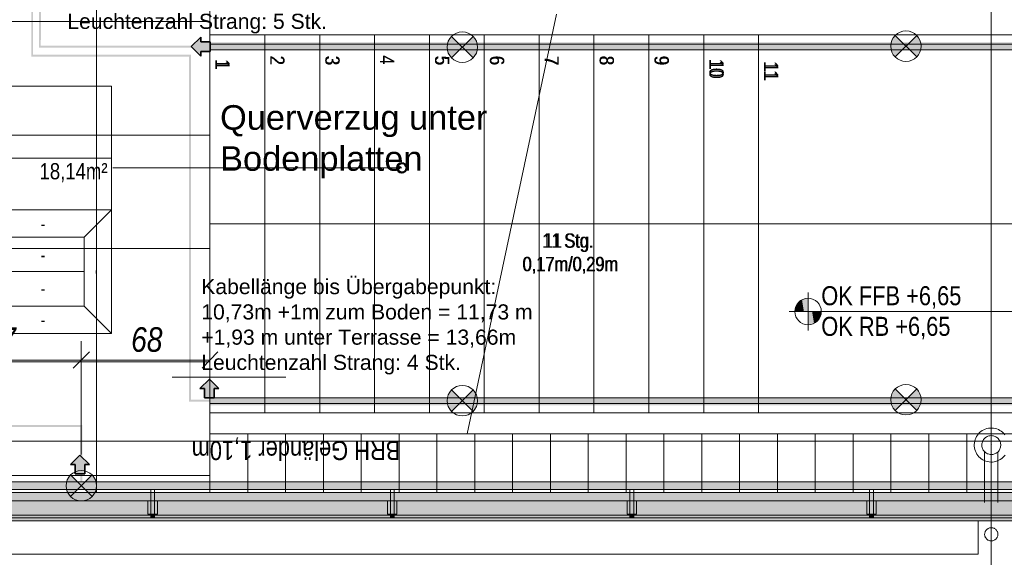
# Model space of a CAD drawing. Extents: x -420 to 300, y 62 to 1112.
# Tile 105 of 256: x -253 to -149, y 207 to 264. Entities that reach past the tile are written whole.
import ezdxf
from ezdxf.lldxf.tags import DXFTag

# ---------------------------------------------------------------- set-up
doc = ezdxf.new("R2010")
doc.units = 0
doc.layers.get('0').update_dxf_attribs({"lineweight": 13})
for name, color, linetype, lineweight, true_color in [('00_ E_ST_Handlaufleuchte', 7, 'Continuous', 13, 0xb2b200), ('00_E_ST_Handlaufleuchte_Bem', 7, 'Continuous', 5, 0x7d7d00), ('00_E_ST_Handlaufleuchte_Kabel', 3, 'Continuous', 18, 0x00ff00), ('00_E_ST_Handlaufleuchte_Übergabepunkte unter Terrassenplatte', 3, 'Continuous', 35, 0x00ff00), ('00_E_ST_Handlaufleuchte–Handlauf-Position', 7, 'Continuous', 5, 0x0000b2), ('30 -33 Aussenwände- 7 Fassade_ Elemente', 7, 'Continuous', 9, 0x00aacc), ('30 -35 Decken- 2.2 Treppen Außen', 9, 'Continuous', 9, 0x808080), ('30 -36 Dächer- 3 Dachbeläge', 7, 'Continuous', 15, 0x9999ff), ('30 -36 Dächer- 4 Dachbekleidungen', 7, 'Continuous', 9, 0xccccff), ('60- 61 allgemeine Ausstattung- 4 Terrassen', 9, 'Continuous', 9, 0x808080), ('70 -72 Beschriftung- 1 Beschriftung allgemein', 7, 'Continuous', 9, 0xff6633), ('70 -75 Raumstempel- 1 Raumstempel-A06CPUWKL0', 1, 'Continuous', 50, 0xff0000), ('70 -75 Raumstempel-2 Verweislinie', 3, 'Continuous', 9, 0x00ff00)]:
    doc.layers.add(name, color=color, linetype=linetype, lineweight=lineweight, true_color=true_color)
for name, color, linetype, lineweight in [('00_E_ST_Handlaufleuchte_Kabel_Text', 7, 'Continuous', 13), ('40 -41 Abwasser_Wasser_Gas- 1 Abwasser + sanitäre Anlagen', 7, 'Continuous', 9), ('40 -41 Abwasser_Wasser_Gas- 2 Wasser-1', 7, 'Continuous', 15), ('70 -71 Achsen- 1 Gebäudeachsen', 7, 'STRICHPUNKT2-A06CPUWML0', 18), ('70 -72 Beschriftung- 5 Höhenkoten-A06CPUWJL0', 7, 'Continuous', 15)]:
    doc.layers.add(name, color=color, linetype=linetype, lineweight=lineweight)
doc.styles.get("Standard").update_dxf_attribs({"font": 'ARIALN.TTF'})
tags = doc.linetypes.add('grob-A06CPUWHL0', pattern=[14, 3, -8, 3]).pattern_tags.tags
tags[8:9] = [DXFTag(74, 4), DXFTag(75, 0), DXFTag(340, '0'), DXFTag(46, 0.0), DXFTag(50, 0.0), DXFTag(44, 0.0), DXFTag(45, 0.0)]
tags[6:7] = [DXFTag(74, 4), DXFTag(75, 0), DXFTag(340, '0'), DXFTag(46, 0.0), DXFTag(50, 0.0), DXFTag(44, 0.0), DXFTag(45, 0.0)]
tags[4:5] = [DXFTag(74, 4), DXFTag(75, 0), DXFTag(340, '0'), DXFTag(46, 0.0), DXFTag(50, 0.0), DXFTag(44, 0.0), DXFTag(45, 0.0)]
tags = doc.linetypes.add('STRICHPUNKT2-A06CPUWML0', pattern=[12.7, 6.35, -3.175, 0, -3.175]).pattern_tags.tags
tags[10:11] = [DXFTag(74, 4), DXFTag(75, 0), DXFTag(340, '0'), DXFTag(46, 0.0), DXFTag(50, 0.0), DXFTag(44, 0.0), DXFTag(45, 0.0)]
tags[8:9] = [DXFTag(74, 4), DXFTag(75, 0), DXFTag(340, '0'), DXFTag(46, 0.0), DXFTag(50, 0.0), DXFTag(44, 0.0), DXFTag(45, 0.0)]
tags[6:7] = [DXFTag(74, 4), DXFTag(75, 0), DXFTag(340, '0'), DXFTag(46, 0.0), DXFTag(50, 0.0), DXFTag(44, 0.0), DXFTag(45, 0.0)]
tags[4:5] = [DXFTag(74, 4), DXFTag(75, 0), DXFTag(340, '0'), DXFTag(46, 0.0), DXFTag(50, 0.0), DXFTag(44, 0.0), DXFTag(45, 0.0)]

# ---------------------------------------------------------------- blocks, each defined once
blk = doc.blocks.new('Referenz-A06CPUWNL0', base_point=(-395.24, 76.95))
at = {"layer": '30 -33 Aussenwände- 7 Fassade_ Elemente', "color": 0, "linetype": 'Continuous', "ltscale": 0.13}
blk.add_line((-6.1, 211.65), (-260.1, 211.65), dxfattribs=at)
at = {"layer": '30 -33 Aussenwände- 7 Fassade_ Elemente', "color": 0}
for p, q in [((-300.9, 211.05), (-151.7, 211.05)), ((-151.7, 211.05), (-151.7, 207.51)), ((-151.7, 207.51), (-300.9, 207.51))]:
    blk.add_line(p, q, dxfattribs=at)
at = {"layer": '30 -35 Decken- 2.2 Treppen Außen', "color": 0, "linetype": 'Continuous', "ltscale": 0.13}
for p, q in [((-232.9, 264.65), (-232.9, 262.45)), ((-232.9, 262.45), (-232.9, 264.65)), ((-232.9, 264.65), (-232.9, 262.45)), ((-205.72, 220.25), (-196.28, 264.65)), ((-232.9, 262.45), (-227.1, 262.45)), ((-232.9, 222.45), (-232.9, 262.45)), ((-232.9, 262.45), (-196.75, 262.45)), ((-196.75, 262.45), (-232.9, 262.45)), ((-232.9, 262.45), (-227.1, 262.45)), ((-232.9, 222.45), (-232.9, 262.45)), ((-232.9, 262.45), (-69.5, 262.45)), ((-227.1, 262.45), (-221.3, 262.45)), ((-227.1, 222.45), (-227.1, 262.45)), ((-227.1, 262.45), (-221.3, 262.45)), ((-227.1, 222.45), (-227.1, 262.45)), ((-221.3, 262.45), (-215.5, 262.45)), ((-221.3, 222.45), (-221.3, 262.45)), ((-221.3, 262.45), (-215.5, 262.45)), ((-221.3, 222.45), (-221.3, 262.45)), ((-215.5, 262.45), (-209.7, 262.45)), ((-215.5, 222.45), (-215.5, 262.45)), ((-215.5, 262.45), (-209.7, 262.45)), ((-215.5, 222.45), (-215.5, 262.45)), ((-203.9, 262.45), (-209.7, 262.45)), ((-209.7, 262.45), (-209.7, 222.45)), ((-209.7, 262.45), (-203.9, 262.45)), ((-209.7, 222.45), (-209.7, 262.45)), ((-203.9, 228.81), (-203.9, 262.45)), ((-198.1, 262.45), (-203.9, 262.45)), ((-203.9, 262.45), (-198.1, 262.45)), ((-203.9, 222.45), (-203.9, 262.45)), ((-198.1, 256.1), (-198.1, 262.45)), ((-196.75, 262.45), (-198.1, 262.45)), ((-198.1, 262.45), (-192.3, 262.45)), ((-198.1, 222.45), (-198.1, 262.45)), ((-69.5, 262.45), (-196.75, 262.45)), ((-192.3, 262.45), (-186.5, 262.45)), ((-192.3, 222.45), (-192.3, 262.45)), ((-186.5, 262.45), (-180.7, 262.45)), ((-186.5, 222.45), (-186.5, 262.45)), ((-180.7, 262.45), (-174.9, 262.45)), ((-180.7, 222.45), (-180.7, 262.45)), ((-174.9, 262.45), (-144.9, 262.45)), ((-174.9, 222.45), (-174.9, 262.45)), ((-232.9, 260.85), (-232.9, 261.45)), ((-232.9, 261.45), (-196.96, 261.45)), ((-69.5, 261.45), (-232.9, 261.45)), ((-232.9, 261.45), (-232.9, 260.85)), ((-196.96, 261.45), (-69.5, 261.45)), ((-197.09, 260.85), (-232.9, 260.85)), ((-232.9, 260.85), (-69.5, 260.85)), ((-69.5, 260.85), (-197.09, 260.85)), ((-232.9, 242.45), (-201, 242.45)), ((-232.9, 242.45), (-69.5, 242.45)), ((-204.91, 224.05), (-232.9, 224.05)), ((-232.9, 224.05), (-232.9, 223.45)), ((-232.9, 224.05), (-69.5, 224.05)), ((-232.9, 223.45), (-232.9, 224.05)), ((-69.5, 224.05), (-204.91, 224.05)), ((-232.9, 223.45), (-205.04, 223.45)), ((-69.5, 223.45), (-232.9, 223.45)), ((-205.04, 223.45), (-69.5, 223.45)), ((-232.9, 222.45), (-227.1, 222.45)), ((-205.25, 222.45), (-232.9, 222.45)), ((-232.9, 222.45), (-232.9, 220.25)), ((-205.25, 222.45), (-232.9, 222.45)), ((-232.9, 222.45), (-232.9, 220.25)), ((-232.9, 222.45), (-227.1, 222.45)), ((-69.5, 222.45), (-232.9, 222.45)), ((-232.9, 222.45), (-232.9, 220.25)), ((-227.1, 222.45), (-221.3, 222.45)), ((-227.1, 222.45), (-221.3, 222.45)), ((-221.3, 222.45), (-215.5, 222.45)), ((-221.3, 222.45), (-215.5, 222.45)), ((-215.5, 222.45), (-209.7, 222.45)), ((-215.5, 222.45), (-209.7, 222.45)), ((-209.7, 222.45), (-205.25, 222.45)), ((-209.7, 222.45), (-203.9, 222.45)), ((-69.5, 222.45), (-205.25, 222.45)), ((-203.9, 222.45), (-198.1, 222.45)), ((-198.1, 222.45), (-192.3, 222.45)), ((-192.3, 222.45), (-186.5, 222.45)), ((-186.5, 222.45), (-180.7, 222.45)), ((-180.7, 222.45), (-174.9, 222.45)), ((-174.9, 222.45), (-144.9, 222.45)), ((-232.9, 220.25), (-205.72, 220.25)), ((-232.9, 220.25), (-205.72, 220.25)), ((-232.9, 220.25), (-69.5, 220.25)), ((-205.72, 220.25), (-69.5, 220.25))]:
    blk.add_line(p, q, dxfattribs=at)
at = {"layer": '30 -35 Decken- 2.2 Treppen Außen', "color": 0, "linetype": 'grob-A06CPUWHL0', "ltscale": 0.13}
for p, q in [((-205.72, 220.25), (-196.28, 264.65)), ((-192.3, 262.45), (-196.75, 262.45)), ((-196.75, 262.45), (-69.5, 262.45)), ((-192.3, 222.45), (-192.3, 262.45)), ((-192.3, 262.45), (-186.5, 262.45)), ((-186.5, 262.45), (-180.7, 262.45)), ((-186.5, 222.45), (-186.5, 262.45)), ((-180.7, 262.45), (-174.9, 262.45)), ((-180.7, 222.45), (-180.7, 262.45)), ((-174.9, 262.45), (-144.9, 262.45)), ((-174.9, 222.45), (-174.9, 262.45)), ((-198.1, 222.45), (-198.1, 256.1)), ((-201, 242.45), (-69.5, 242.45)), ((-203.9, 222.45), (-203.9, 228.81)), ((-205.25, 222.45), (-203.9, 222.45)), ((-69.5, 222.45), (-205.25, 222.45)), ((-203.9, 222.45), (-198.1, 222.45)), ((-198.1, 222.45), (-192.3, 222.45)), ((-192.3, 222.45), (-186.5, 222.45)), ((-186.5, 222.45), (-180.7, 222.45)), ((-180.7, 222.45), (-174.9, 222.45)), ((-174.9, 222.45), (-144.9, 222.45)), ((-205.72, 220.25), (-69.5, 220.25))]:
    blk.add_line(p, q, dxfattribs=at)
at = {"layer": '30 -36 Dächer- 3 Dachbeläge', "color": 0, "linetype": 'Continuous', "ltscale": 0.15}
for p, q in [((-262.3, 214.05), (-6.7, 214.05)), ((-6.7, 211.05), (-262.3, 211.05))]:
    blk.add_line(p, q, dxfattribs=at)
at = {"layer": '30 -36 Dächer- 3 Dachbeläge', "color": 0, "lineweight": 9}
for p, q in [((-238.76, 211.75), (-239.16, 211.75)), ((-239.16, 211.75), (-239.16, 211.35)), ((-238.76, 211.35), (-238.76, 211.75)), ((-213.43, 211.75), (-213.83, 211.75)), ((-213.83, 211.75), (-213.83, 211.35)), ((-213.43, 211.35), (-213.43, 211.75)), ((-188.1, 211.75), (-188.5, 211.75)), ((-188.5, 211.75), (-188.5, 211.35)), ((-188.1, 211.35), (-188.1, 211.75)), ((-162.76, 211.75), (-163.16, 211.75)), ((-163.16, 211.75), (-163.16, 211.35)), ((-162.76, 211.35), (-162.76, 211.75))]:
    blk.add_line(p, q, dxfattribs=at)
at = {"layer": '30 -36 Dächer- 3 Dachbeläge', "color": 0, "lineweight": 0}
for points in [[(-262.3, 211.05), (-262.3, 214.05), (-6.7, 211.05)], [(-6.7, 211.05), (-262.3, 214.05), (-6.7, 214.05)], [(-239.16, 211.75), (-238.76, 211.75), (-239.16, 211.35)], [(-239.16, 211.35), (-238.76, 211.75), (-238.76, 211.35)], [(-213.83, 211.75), (-213.43, 211.75), (-213.83, 211.35)], [(-213.83, 211.35), (-213.43, 211.75), (-213.43, 211.35)], [(-188.5, 211.75), (-188.1, 211.75), (-188.5, 211.35)], [(-188.5, 211.35), (-188.1, 211.75), (-188.1, 211.35)], [(-163.16, 211.75), (-162.76, 211.75), (-163.16, 211.35)], [(-163.16, 211.35), (-162.76, 211.75), (-162.76, 211.35)]]:
    blk.add_solid(points, dxfattribs=at)
at = {"layer": '30 -36 Dächer- 4 Dachbekleidungen', "color": 0, "linetype": 'Continuous', "ltscale": 0.13}
for p, q in [((-6.7, 215.15), (-263.9, 215.15)), ((-263.1, 214.35), (-6.7, 214.35)), ((-238.76, 214.35), (-239.16, 214.35)), ((-239.16, 214.35), (-239.16, 213.15)), ((-238.76, 213.15), (-238.76, 214.35)), ((-213.43, 214.35), (-213.83, 214.35)), ((-213.83, 214.35), (-213.83, 213.15)), ((-213.43, 213.15), (-213.43, 214.35)), ((-188.1, 214.35), (-188.5, 214.35)), ((-188.5, 214.35), (-188.5, 213.15)), ((-188.1, 213.15), (-188.1, 214.35)), ((-162.76, 214.35), (-163.16, 214.35)), ((-163.16, 214.35), (-163.16, 213.15)), ((-162.76, 213.15), (-162.76, 214.35)), ((-6.7, 213.15), (-261.9, 213.15)), ((-239.46, 213.15), (-239.46, 211.75)), ((-239.16, 211.75), (-239.16, 213.15)), ((-238.76, 213.15), (-238.76, 211.75)), ((-238.46, 213.15), (-238.46, 211.75)), ((-214.13, 213.15), (-214.13, 211.75)), ((-213.83, 211.75), (-213.83, 213.15)), ((-213.43, 213.15), (-213.43, 211.75)), ((-213.13, 213.15), (-213.13, 211.75)), ((-188.8, 213.15), (-188.8, 211.75)), ((-188.5, 211.75), (-188.5, 213.15)), ((-188.1, 213.15), (-188.1, 211.75)), ((-187.8, 213.15), (-187.8, 211.75)), ((-163.46, 213.15), (-163.46, 211.75)), ((-163.16, 211.75), (-163.16, 213.15)), ((-162.76, 213.15), (-162.76, 211.75)), ((-162.46, 213.15), (-162.46, 211.75)), ((-260.1, 211.35), (-6.7, 211.35)), ((-239.46, 211.75), (-239.16, 211.75)), ((-238.76, 211.75), (-239.16, 211.75)), ((-238.46, 211.75), (-238.76, 211.75)), ((-214.13, 211.75), (-213.83, 211.75)), ((-213.43, 211.75), (-213.83, 211.75)), ((-213.13, 211.75), (-213.43, 211.75)), ((-188.8, 211.75), (-188.5, 211.75)), ((-188.1, 211.75), (-188.5, 211.75)), ((-187.8, 211.75), (-188.1, 211.75)), ((-163.46, 211.75), (-163.16, 211.75)), ((-162.76, 211.75), (-163.16, 211.75)), ((-162.46, 211.75), (-162.76, 211.75))]:
    blk.add_line(p, q, dxfattribs=at)
at = {"layer": '40 -41 Abwasser_Wasser_Gas- 1 Abwasser + sanitäre Anlagen', "color": 0, "linetype": 'grob-A06CPUWHL0', "ltscale": 0.13}
for p, q in [((-150.3, 224.14), (-150.3, 219.05)), ((-151, 218.34), (-151, 212.99)), ((-149.6, 218.34), (-149.6, 212.99))]:
    blk.add_line(p, q, dxfattribs=at)
at = {"layer": '40 -41 Abwasser_Wasser_Gas- 1 Abwasser + sanitäre Anlagen', "color": 0, "linetype": 'Continuous', "lineweight": 5, "ltscale": 0.13}
for p, q in [((-150.3, 219.05), (-150.31, 219.11)), ((-150.31, 219.11), (-150.28, 219.11)), ((-150.28, 219.11), (-150.3, 219.05))]:
    blk.add_line(p, q, dxfattribs=at)
at = {"layer": '40 -41 Abwasser_Wasser_Gas- 1 Abwasser + sanitäre Anlagen', "color": 0, "lineweight": 0}
for points in [[(-150.3, 219.05), (-150.31, 219.11), (-150.3, 219.11)], [(-150.3, 219.05), (-150.3, 219.11), (-150.28, 219.11)]]:
    blk.add_solid(points, dxfattribs=at)
at = {"layer": '40 -41 Abwasser_Wasser_Gas- 2 Wasser-1', "color": 0, "linetype": 'Continuous', "ltscale": 0.15}
for p, q in [((-150.3, 219.05), (-150.3, 222.89)), ((-151.09, 220.67), (-150.93, 220.74)), ((-150.93, 220.74), (-150.76, 220.79)), ((-150.76, 220.79), (-150.59, 220.83)), ((-150.59, 220.83), (-150.42, 220.85)), ((-150.42, 220.85), (-150.24, 220.85)), ((-150.24, 220.85), (-150.06, 220.84)), ((-150.06, 220.84), (-149.89, 220.81)), ((-149.89, 220.81), (-149.72, 220.76)), ((-149.72, 220.76), (-149.55, 220.69)), ((-149.55, 220.69), (-149.4, 220.61)), ((-152, 219.63), (-151.94, 219.8)), ((-151.94, 219.8), (-151.86, 219.95)), ((-151.86, 219.95), (-151.76, 220.1)), ((-151.76, 220.1), (-151.65, 220.24)), ((-151.65, 220.24), (-151.53, 220.37)), ((-151.53, 220.37), (-151.39, 220.48)), ((-151.39, 220.48), (-151.25, 220.58)), ((-151.25, 220.58), (-151.09, 220.67)), ((-151.11, 219.64), (-151.05, 219.71)), ((-151.05, 219.71), (-150.98, 219.78)), ((-150.98, 219.78), (-150.91, 219.85)), ((-150.91, 219.85), (-150.83, 219.9)), ((-150.83, 219.9), (-150.74, 219.95)), ((-150.74, 219.95), (-150.65, 219.99)), ((-150.65, 219.99), (-150.56, 220.02)), ((-150.56, 220.02), (-150.46, 220.04)), ((-150.46, 220.04), (-150.36, 220.05)), ((-150.36, 220.05), (-150.27, 220.05)), ((-150.27, 220.05), (-150.17, 220.04)), ((-150.17, 220.04), (-150.07, 220.03)), ((-150.07, 220.03), (-149.98, 220)), ((-149.98, 220), (-149.89, 219.96)), ((-149.89, 219.96), (-149.8, 219.92)), ((-149.8, 219.92), (-149.72, 219.87)), ((-149.72, 219.87), (-149.64, 219.81)), ((-149.64, 219.81), (-149.57, 219.74)), ((-149.57, 219.74), (-149.5, 219.66)), ((-149.5, 219.66), (-149.45, 219.58)), ((-149.4, 220.61), (-149.25, 220.52)), ((-149.25, 220.52), (-149.11, 220.41)), ((-149.11, 220.41), (-148.98, 220.28)), ((-148.98, 220.28), (-148.87, 220.15)), ((-152.1, 219.11), (-152.08, 219.29)), ((-152.09, 218.94), (-152.1, 219.11)), ((-152.07, 218.76), (-152.09, 218.94)), ((-152.08, 219.29), (-152.05, 219.46)), ((-152.04, 218.59), (-152.07, 218.76)), ((-152.05, 219.46), (-152, 219.63)), ((-151.3, 219.09), (-151.29, 219.18)), ((-151.3, 218.99), (-151.3, 219.09)), ((-151.28, 218.89), (-151.3, 218.99)), ((-151.29, 219.18), (-151.27, 219.28)), ((-151.26, 218.79), (-151.28, 218.89)), ((-151.27, 219.28), (-151.24, 219.37)), ((-151.23, 218.7), (-151.26, 218.79)), ((-151.24, 219.37), (-151.21, 219.47)), ((-151.19, 218.61), (-151.23, 218.7)), ((-151.21, 219.47), (-151.16, 219.55)), ((-151.15, 218.53), (-151.19, 218.61)), ((-151.16, 219.55), (-151.11, 219.64)), ((-149.45, 219.58), (-149.4, 219.5)), ((-149.39, 218.64), (-149.43, 218.55)), ((-149.4, 219.5), (-149.36, 219.41)), ((-149.35, 218.73), (-149.39, 218.64)), ((-149.36, 219.41), (-149.33, 219.31)), ((-149.32, 218.83), (-149.35, 218.73)), ((-149.33, 219.31), (-149.31, 219.22)), ((-149.31, 218.92), (-149.32, 218.83)), ((-149.31, 219.22), (-149.3, 219.12)), ((-149.3, 219.02), (-149.31, 218.92)), ((-149.3, 219.12), (-149.3, 219.02)), ((-151.98, 218.42), (-152.04, 218.59)), ((-151.91, 218.26), (-151.98, 218.42)), ((-151.83, 218.1), (-151.91, 218.26)), ((-151.73, 217.96), (-151.83, 218.1)), ((-151.61, 217.82), (-151.73, 217.96)), ((-151.48, 217.7), (-151.61, 217.82)), ((-151.35, 217.59), (-151.48, 217.7)), ((-151.2, 217.49), (-151.35, 217.59)), ((-151.09, 218.44), (-151.15, 218.53)), ((-151.03, 218.37), (-151.09, 218.44)), ((-150.96, 218.3), (-151.03, 218.37)), ((-150.88, 218.24), (-150.96, 218.3)), ((-150.8, 218.19), (-150.88, 218.24)), ((-150.71, 218.14), (-150.8, 218.19)), ((-150.62, 218.11), (-150.71, 218.14)), ((-150.52, 218.08), (-150.62, 218.11)), ((-150.43, 218.06), (-150.52, 218.08)), ((-150.33, 218.05), (-150.43, 218.06)), ((-150.23, 218.06), (-150.33, 218.05)), ((-150.13, 218.07), (-150.23, 218.06)), ((-150.04, 218.09), (-150.13, 218.07)), ((-149.95, 218.12), (-150.04, 218.09)), ((-149.86, 218.16), (-149.95, 218.12)), ((-149.77, 218.2), (-149.86, 218.16)), ((-149.69, 218.26), (-149.77, 218.2)), ((-149.61, 218.32), (-149.69, 218.26)), ((-149.55, 218.39), (-149.61, 218.32)), ((-149.48, 218.47), (-149.55, 218.39)), ((-149.43, 218.55), (-149.48, 218.47)), ((-149.2, 217.63), (-149.35, 217.52)), ((-149.07, 217.74), (-149.2, 217.63)), ((-148.94, 217.87), (-149.07, 217.74)), ((-148.83, 218), (-148.94, 217.87)), ((-151.04, 217.41), (-151.2, 217.49)), ((-150.88, 217.35), (-151.04, 217.41)), ((-150.71, 217.3), (-150.88, 217.35)), ((-150.53, 217.27), (-150.71, 217.3)), ((-150.36, 217.25), (-150.53, 217.27)), ((-150.18, 217.26), (-150.36, 217.25)), ((-150, 217.28), (-150.18, 217.26)), ((-149.83, 217.31), (-150, 217.28)), ((-149.66, 217.37), (-149.83, 217.31)), ((-149.5, 217.44), (-149.66, 217.37)), ((-149.35, 217.52), (-149.5, 217.44)), ((-150.61, 210.24), (-150.54, 210.27)), ((-150.61, 210.24), (-150.54, 210.27)), ((-150.54, 210.27), (-150.48, 210.29)), ((-150.54, 210.27), (-150.48, 210.29)), ((-150.48, 210.29), (-150.41, 210.3)), ((-150.48, 210.29), (-150.41, 210.3)), ((-150.41, 210.3), (-150.34, 210.31)), ((-150.41, 210.3), (-150.34, 210.31)), ((-150.34, 210.31), (-150.27, 210.31)), ((-150.34, 210.31), (-150.27, 210.31)), ((-150.27, 210.31), (-150.21, 210.31)), ((-150.27, 210.31), (-150.21, 210.31)), ((-150.21, 210.31), (-150.14, 210.3)), ((-150.21, 210.31), (-150.14, 210.3)), ((-150.14, 210.3), (-150.07, 210.28)), ((-150.14, 210.3), (-150.07, 210.28)), ((-150.07, 210.28), (-150.01, 210.25)), ((-150.07, 210.28), (-150.01, 210.25)), ((-151, 209.64), (-150.99, 209.7)), ((-151, 209.64), (-150.99, 209.7)), ((-151, 209.57), (-151, 209.64)), ((-151, 209.57), (-151, 209.64)), ((-150.99, 209.5), (-151, 209.57)), ((-150.99, 209.5), (-151, 209.57)), ((-150.99, 209.7), (-150.98, 209.77)), ((-150.99, 209.7), (-150.98, 209.77)), ((-150.97, 209.43), (-150.99, 209.5)), ((-150.97, 209.43), (-150.99, 209.5)), ((-150.98, 209.77), (-150.96, 209.84)), ((-150.98, 209.77), (-150.96, 209.84)), ((-150.95, 209.37), (-150.97, 209.43)), ((-150.95, 209.37), (-150.97, 209.43)), ((-150.96, 209.84), (-150.94, 209.9)), ((-150.96, 209.84), (-150.94, 209.9)), ((-150.93, 209.3), (-150.95, 209.37)), ((-150.93, 209.3), (-150.95, 209.37)), ((-150.94, 209.9), (-150.9, 209.96)), ((-150.94, 209.9), (-150.9, 209.96)), ((-150.89, 209.24), (-150.93, 209.3)), ((-150.89, 209.24), (-150.93, 209.3)), ((-150.9, 209.96), (-150.87, 210.02)), ((-150.9, 209.96), (-150.87, 210.02)), ((-150.85, 209.19), (-150.89, 209.24)), ((-150.85, 209.19), (-150.89, 209.24)), ((-150.87, 210.02), (-150.82, 210.08)), ((-150.87, 210.02), (-150.82, 210.08)), ((-150.82, 210.08), (-150.78, 210.12)), ((-150.82, 210.08), (-150.78, 210.12)), ((-150.78, 210.12), (-150.72, 210.17)), ((-150.78, 210.12), (-150.72, 210.17)), ((-150.72, 210.17), (-150.67, 210.21)), ((-150.72, 210.17), (-150.67, 210.21)), ((-150.67, 210.21), (-150.61, 210.24)), ((-150.67, 210.21), (-150.61, 210.24)), ((-150.01, 210.25), (-149.95, 210.22)), ((-150.01, 210.25), (-149.95, 210.22)), ((-149.95, 210.22), (-149.89, 210.18)), ((-149.95, 210.22), (-149.89, 210.18)), ((-149.89, 210.18), (-149.84, 210.14)), ((-149.89, 210.18), (-149.84, 210.14)), ((-149.84, 210.14), (-149.79, 210.09)), ((-149.84, 210.14), (-149.79, 210.09)), ((-149.79, 210.09), (-149.74, 210.04)), ((-149.79, 210.09), (-149.74, 210.04)), ((-149.74, 210.04), (-149.7, 209.98)), ((-149.74, 210.04), (-149.7, 209.98)), ((-149.69, 209.26), (-149.73, 209.21)), ((-149.69, 209.26), (-149.73, 209.21)), ((-149.7, 209.98), (-149.67, 209.92)), ((-149.7, 209.98), (-149.67, 209.92)), ((-149.66, 209.32), (-149.69, 209.26)), ((-149.66, 209.32), (-149.69, 209.26)), ((-149.67, 209.92), (-149.64, 209.86)), ((-149.67, 209.92), (-149.64, 209.86)), ((-149.63, 209.39), (-149.66, 209.32)), ((-149.63, 209.39), (-149.66, 209.32)), ((-149.64, 209.86), (-149.62, 209.79)), ((-149.64, 209.86), (-149.62, 209.79)), ((-149.62, 209.45), (-149.63, 209.39)), ((-149.62, 209.45), (-149.63, 209.39)), ((-149.62, 209.79), (-149.61, 209.73)), ((-149.62, 209.79), (-149.61, 209.73)), ((-149.6, 209.52), (-149.62, 209.45)), ((-149.6, 209.52), (-149.62, 209.45)), ((-149.61, 209.73), (-149.6, 209.66)), ((-149.61, 209.73), (-149.6, 209.66)), ((-149.6, 209.66), (-149.6, 209.59)), ((-149.6, 209.66), (-149.6, 209.59)), ((-149.6, 209.59), (-149.6, 209.52)), ((-149.6, 209.59), (-149.6, 209.52)), ((-150.81, 209.14), (-150.85, 209.19)), ((-150.81, 209.14), (-150.85, 209.19)), ((-150.76, 209.09), (-150.81, 209.14)), ((-150.76, 209.09), (-150.81, 209.14)), ((-150.71, 209.04), (-150.76, 209.09)), ((-150.71, 209.04), (-150.76, 209.09)), ((-150.65, 209.01), (-150.71, 209.04)), ((-150.65, 209.01), (-150.71, 209.04)), ((-150.59, 208.98), (-150.65, 209.01)), ((-150.59, 208.98), (-150.65, 209.01)), ((-150.52, 208.95), (-150.59, 208.98)), ((-150.52, 208.95), (-150.59, 208.98)), ((-150.46, 208.93), (-150.52, 208.95)), ((-150.46, 208.93), (-150.52, 208.95)), ((-150.39, 208.92), (-150.46, 208.93)), ((-150.39, 208.92), (-150.46, 208.93)), ((-150.32, 208.91), (-150.39, 208.92)), ((-150.32, 208.91), (-150.39, 208.92)), ((-150.25, 208.92), (-150.32, 208.91)), ((-150.25, 208.92), (-150.32, 208.91)), ((-150.18, 208.92), (-150.25, 208.92)), ((-150.18, 208.92), (-150.25, 208.92)), ((-150.12, 208.94), (-150.18, 208.92)), ((-150.12, 208.94), (-150.18, 208.92)), ((-150.05, 208.96), (-150.12, 208.94)), ((-150.05, 208.96), (-150.12, 208.94)), ((-149.99, 208.99), (-150.05, 208.96)), ((-149.99, 208.99), (-150.05, 208.96)), ((-149.93, 209.02), (-149.99, 208.99)), ((-149.93, 209.02), (-149.99, 208.99)), ((-149.87, 209.06), (-149.93, 209.02)), ((-149.87, 209.06), (-149.93, 209.02)), ((-149.82, 209.1), (-149.87, 209.06)), ((-149.82, 209.1), (-149.87, 209.06)), ((-149.77, 209.15), (-149.82, 209.1)), ((-149.77, 209.15), (-149.82, 209.1)), ((-149.73, 209.21), (-149.77, 209.15)), ((-149.73, 209.21), (-149.77, 209.15))]:
    blk.add_line(p, q, dxfattribs=at)
at = {"layer": '60- 61 allgemeine Ausstattung- 4 Terrassen', "color": 0}
for p, q in [((-244.9, 372.51), (-244.9, 214.05)), ((-232.9, 372.51), (-232.9, 214.05)), ((-232.9, 263.85), (-307.7, 263.85)), ((-232.9, 251.85), (-307.7, 251.85)), ((-232.9, 239.85), (-307.7, 239.85)), ((-232.9, 227.85), (-307.7, 227.85)), ((-69.5, 220.25), (-232.9, 220.25)), ((-232.9, 220.25), (-232.9, 214.05)), ((-228.9, 214.05), (-228.9, 220.25)), ((-224.9, 214.05), (-224.9, 220.25)), ((-220.9, 214.05), (-220.9, 220.25)), ((-216.9, 214.05), (-216.9, 220.25)), ((-212.9, 214.05), (-212.9, 220.25)), ((-208.9, 214.05), (-208.9, 220.25)), ((-204.9, 214.05), (-204.9, 220.25)), ((-200.9, 214.05), (-200.9, 220.25)), ((-196.9, 214.05), (-196.9, 220.25)), ((-192.9, 214.05), (-192.9, 220.25)), ((-188.9, 214.05), (-188.9, 220.25)), ((-184.9, 214.05), (-184.9, 220.25)), ((-180.9, 214.05), (-180.9, 220.25)), ((-176.9, 214.05), (-176.9, 220.25)), ((-172.9, 214.05), (-172.9, 220.25)), ((-168.9, 214.05), (-168.9, 220.25)), ((-164.9, 214.05), (-164.9, 220.25)), ((-160.9, 214.05), (-160.9, 220.25)), ((-156.9, 214.05), (-156.9, 220.25)), ((-152.9, 214.05), (-152.9, 220.25)), ((-232.9, 215.85), (-307.7, 215.85)), ((-232.9, 214.05), (-6.1, 214.05))]:
    blk.add_line(p, q, dxfattribs=at)
at = {"layer": '70 -71 Achsen- 1 Gebäudeachsen', "color": 0, "linetype": 'STRICHPUNKT2-A06CPUWML0', "ltscale": 0.18}
for p, q in [((-150.3, 1084.39), (-150.3, 84.95)), ((-387.24, 219.45), (76.5, 219.45))]:
    blk.add_line(p, q, dxfattribs=at)
at = {"layer": '70 -72 Beschriftung- 5 Höhenkoten-A06CPUWJL0', "color": 0, "linetype": 'Continuous', "ltscale": 0.15}
for p, q in [((-169.67, 231.18), (-169.67, 235.18)), ((-169.67, 233.18), (-169.67, 234.58)), ((-169.67, 234.58), (-169.67, 233.18)), ((-171.67, 233.18), (-148.12, 233.18)), ((-171.07, 233.18), (-169.67, 233.18)), ((-169.67, 233.18), (-171.07, 233.18)), ((-168.27, 233.18), (-169.67, 233.18)), ((-169.67, 233.18), (-169.67, 231.78)), ((-169.67, 233.18), (-168.27, 233.18)), ((-169.67, 231.78), (-169.67, 233.18))]:
    blk.add_line(p, q, dxfattribs=at)
for major_axis in [(0, 1.4), (1.4, 0), (-1.4, 0), (0, -1.4)]:
    blk.add_ellipse((-169.67, 233.18), major_axis=major_axis, ratio=1, start_param=0, end_param=1.570796, dxfattribs=at)
at = {"layer": '70 -72 Beschriftung- 5 Höhenkoten-A06CPUWJL0', "color": 0, "lineweight": 0}
for points in [[(-170.5, 233.18), (-170.66, 234.17), (-170.5, 234.32)], [(-170.31, 233.18), (-170.5, 234.32), (-170.31, 234.43)], [(-170.5, 233.18), (-170.5, 234.32), (-170.31, 233.18)], [(-170.11, 233.18), (-170.31, 234.43), (-170.11, 234.51)], [(-170.31, 233.18), (-170.31, 234.43), (-170.11, 233.18)], [(-169.89, 233.18), (-170.11, 234.51), (-169.89, 234.57)], [(-170.11, 233.18), (-170.11, 234.51), (-169.89, 233.18)], [(-169.67, 233.18), (-169.89, 234.57), (-169.67, 234.58)], [(-169.89, 233.18), (-169.89, 234.57), (-169.67, 233.18)], [(-171.06, 233.18), (-171.07, 233.18), (-171.06, 233.4)], [(-171.01, 233.18), (-171.06, 233.4), (-171.01, 233.62)], [(-171.06, 233.18), (-171.06, 233.4), (-171.01, 233.18)], [(-170.92, 233.18), (-171.01, 233.62), (-170.92, 233.82)], [(-171.01, 233.18), (-171.01, 233.62), (-170.92, 233.18)], [(-170.81, 233.18), (-170.92, 233.82), (-170.81, 234.01)], [(-170.92, 233.18), (-170.92, 233.82), (-170.81, 233.18)], [(-170.66, 233.18), (-170.81, 234.01), (-170.66, 234.17)], [(-170.81, 233.18), (-170.81, 234.01), (-170.66, 233.18)], [(-170.66, 233.18), (-170.66, 234.17), (-170.5, 233.18)], [(-169.67, 231.78), (-169.67, 233.18), (-169.46, 231.8)], [(-169.46, 231.8), (-169.67, 233.18), (-169.46, 233.18)], [(-169.46, 231.8), (-169.46, 233.18), (-169.24, 231.85)], [(-169.24, 231.85), (-169.46, 233.18), (-169.24, 233.18)], [(-169.24, 231.85), (-169.24, 233.18), (-169.04, 231.94)], [(-169.04, 231.94), (-169.24, 233.18), (-169.04, 233.18)], [(-169.04, 231.94), (-169.04, 233.18), (-168.85, 232.05)], [(-168.85, 232.05), (-169.04, 233.18), (-168.85, 233.18)], [(-168.85, 232.05), (-168.85, 233.18), (-168.68, 232.19)], [(-168.68, 232.19), (-168.85, 233.18), (-168.68, 233.18)], [(-168.68, 232.19), (-168.68, 233.18), (-168.54, 232.36)], [(-168.54, 232.36), (-168.68, 233.18), (-168.54, 233.18)], [(-168.54, 232.36), (-168.54, 233.18), (-168.43, 232.55)], [(-168.43, 232.55), (-168.54, 233.18), (-168.43, 233.18)], [(-168.43, 232.55), (-168.43, 233.18), (-168.34, 232.75)], [(-168.34, 232.75), (-168.43, 233.18), (-168.34, 233.18)], [(-168.34, 232.75), (-168.34, 233.18), (-168.29, 232.96)], [(-168.29, 232.96), (-168.34, 233.18), (-168.29, 233.18)], [(-168.29, 232.96), (-168.29, 233.18), (-168.27, 233.18)]]:
    blk.add_solid(points, dxfattribs=at)
at = {"layer": '70 -75 Raumstempel- 1 Raumstempel-A06CPUWKL0', "color": 0, "lineweight": 9}
for p, q in [((-243.31, 257.01), (-279.63, 257.01)), ((-243.31, 230.87), (-243.31, 257.01)), ((-243.31, 249.41), (-279.63, 249.41)), ((-243.31, 243.94), (-257.9, 243.94)), ((-246.19, 241.04), (-243.31, 243.94)), ((-255.02, 241.04), (-246.19, 241.04)), ((-246.19, 233.76), (-246.19, 241.04)), ((-246.19, 237.4), (-255.02, 237.4)), ((-255.02, 233.76), (-246.19, 233.76)), ((-246.19, 233.76), (-243.31, 230.87)), ((-243.31, 230.87), (-279.63, 230.87))]:
    blk.add_line(p, q, dxfattribs=at)
at = {"layer": '70 -75 Raumstempel-2 Verweislinie', "color": 0, "linetype": 'Continuous', "ltscale": 0.13}
for p, q in [((-243.15, 248.37), (-212.6, 248.37)), ((-236.9, 226.25), (-224.87, 226.25))]:
    blk.add_line(p, q, dxfattribs=at)
at = {"layer": '70 -75 Raumstempel-2 Verweislinie', "color": 0, "linetype": 'ByBlock', "lineweight": 50, "ltscale": 0.5}
blk.add_circle((-212.6, 248.37), 0.5, dxfattribs=at)
at = {"layer": '30 -35 Decken- 2.2 Treppen Außen', "color": 0, "linetype": 'Continuous', "ltscale": 0.13, "char_height": 1.5103, "attachment_point": 1}
for s, insert, rotation in [('{\\fArial Narrow;4}', (-213.42, 260.29), 270.001), ('{\\fArial Narrow;1}', (-230.82, 259.89), 270.001), ('{\\fArial Narrow;2}', (-225.02, 260.26), 270.001), ('{\\fArial Narrow;3}', (-219.19, 260.25), 270.001), ('{\\fArial Narrow;5}', (-207.59, 260.25), 270.001), ('{\\fArial Narrow;6}', (-201.79, 260.25), 270.001), ('{\\fArial Narrow;7}', (-196.02, 260.24), 270.001), ('{\\fArial Narrow;8}', (-190.19, 260.25), 270.001), ('{\\fArial Narrow;9}', (-184.39, 260.25), 270.001), ('{\\fArial Narrow;10}', (-178.59, 259.92), 270.001), ('{\\fArial Narrow;11}', (-172.82, 259.67), 270.001), ('{\\fArial Narrow;11}', (-197.77, 241.44), 0.001), ('{\\fArial Narrow;Stg.}', (-195.47, 241.44), 0.001), ('{\\fArial Narrow;0,17m/0,29m}', (-199.88, 238.96), 0.001)]:
    blk.add_mtext(s, dxfattribs=dict(at, insert=insert, rotation=rotation))
at = {"layer": '30 -35 Decken- 2.2 Treppen Außen', "color": 0, "linetype": 'ByBlock', "ltscale": 0.13, "char_height": 1.5103, "attachment_point": 1}
for s, insert, rotation in [('{\\fArial Narrow;1}', (-230.82, 259.7), 270.001), ('{\\fArial Narrow;2}', (-225.02, 260.21), 270.001), ('{\\fArial Narrow;3}', (-219.19, 260.18), 270.001), ('{\\fArial Narrow;4}', (-213.42, 260.27), 270.001), ('{\\fArial Narrow;5}', (-207.59, 260.18), 270.001), ('{\\fArial Narrow;6}', (-201.79, 260.19), 270.001), ('{\\fArial Narrow;7}', (-196.02, 260.16), 270.001), ('{\\fArial Narrow;8}', (-190.19, 260.18), 270.001), ('{\\fArial Narrow;9}', (-184.39, 260.18), 270.001), ('{\\fArial Narrow;10}', (-178.59, 259.73), 270.001), ('{\\fArial Narrow;11}', (-172.82, 259.49), 270.001), ('{\\fArial Narrow;11}', (-197.59, 241.44), 0.001), ('{\\fArial Narrow;Stg.}', (-195.39, 241.44), 0.001), ('{\\fArial Narrow;0,17m/0,29m}', (-199.81, 238.96), 0.001)]:
    blk.add_mtext(s, dxfattribs=dict(at, insert=insert, rotation=rotation))
at = {"layer": '70 -72 Beschriftung- 1 Beschriftung allgemein', "color": 0, "linetype": 'Continuous', "ltscale": 0.13, "insert": (-212.78, 217.47), "char_height": 2.0138, "attachment_point": 1, "rotation": 180}
blk.add_mtext('{\\fArial Narrow;BRH Geländer 1,10m}', dxfattribs=at)
at = {"layer": '70 -72 Beschriftung- 5 Höhenkoten-A06CPUWJL0', "color": 0, "linetype": 'Continuous', "ltscale": 0.15, "char_height": 2.0138, "attachment_point": 1}
for s, insert in [('{\\fArial Narrow;OK FFB +6,65}', (-168.27, 235.86)), ('{\\fArial Narrow;OK RB +6,65}', (-168.27, 232.62))]:
    blk.add_mtext(s, dxfattribs=dict(at, insert=insert))
at = {"layer": '70 -75 Raumstempel- 1 Raumstempel-A06CPUWKL0', "color": 0, "linetype": 'Continuous', "ltscale": 0.5, "attachment_point": 1}
for s, insert, char_height, rotation in [('{\\fArial Narrow;18,14m²}', (-250.92, 248.88), 1.7117, 0), ('{\\fArial Narrow;-}', (-250.8, 243.1), 1.2838, 0), ('{\\fArial Narrow;-}', (-250.8, 239.79), 1.2838, 0), ('{\\fArial Narrow;-}', (-244.11, 237.6), 1.2838, 270), ('{\\fArial Narrow;-}', (-250.8, 236.26), 1.2838, 0), ('{\\fArial Narrow;-}', (-250.8, 232.93), 1.2838, 0)]:
    blk.add_mtext(s, dxfattribs=dict(at, insert=insert, char_height=char_height, rotation=rotation))
blk = doc.blocks.new('Blockreferenz-A06CPUWPL0', base_point=(-248.11, 213.15))
at = {"lineweight": -2}
for points in [[(-247.63, 215.89), (-246.5, 214.75), (-247.63, 213.62), (-247.89, 213.95), (-248.05, 214.34), (-248.11, 214.75), (-248.05, 215.17), (-247.89, 215.56)], [(-246.5, 214.75), (-245.36, 215.89), (-245.1, 215.56), (-244.94, 215.17), (-244.89, 214.75), (-244.94, 214.34), (-245.1, 213.95), (-245.36, 213.62)]]:
    blk.add_hatch(color=0, dxfattribs=at).paths.add_polyline_path(points)
at = {"color": 0, "lineweight": -2}
for p, q in [((-247.63, 213.62), (-245.36, 215.89)), ((-247.63, 215.89), (-245.36, 213.62))]:
    blk.add_line(p, q, dxfattribs=at)
blk.add_circle((-246.5, 214.75), 1.61, dxfattribs=at)
blk = doc.blocks.new('Maß-A06CPUY9L0', base_point=(-264.74, 218.05))
at = {"color": 0, "linetype": 'ByBlock', "lineweight": -2, "ltscale": 0.13}
for p, q in [((-263.9, 230.05), (-263.9, 218.05)), ((-246.5, 230.05), (-246.5, 218.05)), ((-263.05, 228.9), (-264.74, 227.2)), ((-263.9, 228.05), (-246.5, 228.05)), ((-245.65, 228.9), (-247.35, 227.2))]:
    blk.add_line(p, q, dxfattribs=at)
at = {"color": 0, "linetype": 'ByBlock', "lineweight": -2, "ltscale": 0.13, "insert": (-256.72, 231.52), "char_height": 2.6, "attachment_point": 1}
blk.add_mtext('{\\fArial Narrow|b0|i1;87}', dxfattribs=at)
blk = doc.blocks.new('Maß-A06CPUYBL0', base_point=(-247.35, 218.05))
at = {"color": 0, "linetype": 'ByBlock', "lineweight": -2, "ltscale": 0.13}
for p, q in [((-246.5, 230.05), (-246.5, 218.05)), ((-232.9, 230.05), (-232.9, 218.05)), ((-245.65, 228.9), (-247.35, 227.2)), ((-246.5, 228.05), (-232.9, 228.05)), ((-232.05, 228.9), (-233.74, 227.2))]:
    blk.add_line(p, q, dxfattribs=at)
at = {"color": 0, "linetype": 'ByBlock', "lineweight": -2, "ltscale": 0.13, "insert": (-241.23, 231.52), "char_height": 2.6, "attachment_point": 1}
blk.add_mtext('{\\fArial Narrow|b0|i1;68}', dxfattribs=at)
blk = doc.blocks.new('Polygon-A06CPUZNL0', base_point=(-263.9, 201.85))
at = {"linetype": 'ByBlock', "lineweight": -2, "ltscale": 0.13}
blk.add_hatch(color=0, dxfattribs=at).paths.add_polyline_path([(-69.3, 201.85), (-263.9, 201.85), (-263.9, 215.15), (-6.7, 215.15), (-6.7, 214.35), (-263.1, 214.35), (-263.1, 202.65), (-69.3, 202.65)])
blk = doc.blocks.new('Polygon-A06CPUZPL0', base_point=(-307.1, 260.85))
at = {"linetype": 'ByBlock', "lineweight": -2, "ltscale": 0.13}
blk.add_hatch(color=0, dxfattribs=at).paths.add_polyline_path([(-59.9, 260.85), (-232.9, 260.85), (-232.9, 261.65), (-60.7, 261.65), (-60.7, 379.65), (-307.1, 379.65), (-307.1, 763.75), (-306.3, 763.75), (-306.3, 380.45), (-59.9, 380.45)])
blk = doc.blocks.new('Polygon-A06CPUZRL0', base_point=(-232.9, 223.25))
at = {"color": 0, "linetype": 'ByBlock', "lineweight": -2, "ltscale": 0.13}
blk.add_solid([(-13.44, 224.05), (-13.44, 223.25), (-232.9, 224.05), (-232.9, 223.25)], dxfattribs=at)
blk = doc.blocks.new('Pfeil-A06CPV05L0', base_point=(-233.96, 224.04))
at = {"linetype": 'ByBlock', "lineweight": -2, "ltscale": 0.35}
blk.add_hatch(color=0, dxfattribs=at).paths.add_polyline_path([(-232.46, 224.04), (-233.46, 224.04), (-233.46, 225.04), (-233.96, 225.04), (-232.96, 226.04), (-231.96, 225.04), (-232.46, 225.04)])
at = {"color": 0, "linetype": 'ByBlock', "lineweight": -2, "ltscale": 0.35}
for p, q in [((-233.96, 225.04), (-232.96, 226.04)), ((-232.96, 226.04), (-231.96, 225.04)), ((-233.46, 225.04), (-233.96, 225.04)), ((-233.46, 224.04), (-233.46, 225.04)), ((-231.96, 225.04), (-232.46, 225.04)), ((-232.46, 225.04), (-232.46, 224.04)), ((-232.46, 224.04), (-233.46, 224.04))]:
    blk.add_line(p, q, dxfattribs=at)
blk = doc.blocks.new('Blockreferenz-A06CPV09L0', base_point=(-207.83, 259.55))
at = {"lineweight": -2}
for points in [[(-207.35, 262.29), (-206.22, 261.15), (-207.35, 260.02), (-207.61, 260.35), (-207.77, 260.74), (-207.83, 261.15), (-207.77, 261.57), (-207.61, 261.96)], [(-206.22, 261.15), (-205.08, 262.29), (-204.82, 261.96), (-204.66, 261.57), (-204.61, 261.15), (-204.66, 260.74), (-204.82, 260.35), (-205.08, 260.02)]]:
    blk.add_hatch(color=0, dxfattribs=at).paths.add_polyline_path(points)
at = {"color": 0, "lineweight": -2}
for p, q in [((-207.35, 260.02), (-205.08, 262.29)), ((-207.35, 262.29), (-205.08, 260.02))]:
    blk.add_line(p, q, dxfattribs=at)
blk.add_circle((-206.22, 261.15), 1.61, dxfattribs=at)
blk = doc.blocks.new('Blockreferenz-A06CPV0DL0', base_point=(-160.93, 222.25))
at = {"lineweight": -2}
for points in [[(-160.45, 224.99), (-159.32, 223.85), (-160.45, 222.72), (-160.71, 223.05), (-160.87, 223.44), (-160.93, 223.85), (-160.87, 224.27), (-160.71, 224.66)], [(-159.32, 223.85), (-158.18, 224.99), (-157.92, 224.66), (-157.76, 224.27), (-157.71, 223.85), (-157.76, 223.44), (-157.92, 223.05), (-158.18, 222.72)]]:
    blk.add_hatch(color=0, dxfattribs=at).paths.add_polyline_path(points)
at = {"color": 0, "lineweight": -2}
for p, q in [((-160.45, 222.72), (-158.18, 224.99)), ((-160.45, 224.99), (-158.18, 222.72))]:
    blk.add_line(p, q, dxfattribs=at)
blk.add_circle((-159.32, 223.85), 1.61, dxfattribs=at)
blk = doc.blocks.new('Blockreferenz-A06CPV0LL0', base_point=(-207.83, 222.15))
at = {"lineweight": -2}
for points in [[(-207.35, 224.89), (-206.22, 223.75), (-207.35, 222.62), (-207.61, 222.95), (-207.77, 223.34), (-207.83, 223.75), (-207.77, 224.17), (-207.61, 224.56)], [(-206.22, 223.75), (-205.08, 224.89), (-204.82, 224.56), (-204.66, 224.17), (-204.61, 223.75), (-204.66, 223.34), (-204.82, 222.95), (-205.08, 222.62)]]:
    blk.add_hatch(color=0, dxfattribs=at).paths.add_polyline_path(points)
at = {"color": 0, "lineweight": -2}
for p, q in [((-207.35, 222.62), (-205.08, 224.89)), ((-207.35, 224.89), (-205.08, 222.62))]:
    blk.add_line(p, q, dxfattribs=at)
blk.add_circle((-206.22, 223.75), 1.61, dxfattribs=at)
blk = doc.blocks.new('Blockreferenz-A06CPV0NL0', base_point=(-160.93, 259.65))
at = {"lineweight": -2}
for points in [[(-160.45, 262.39), (-159.32, 261.25), (-160.45, 260.12), (-160.71, 260.45), (-160.87, 260.84), (-160.93, 261.25), (-160.87, 261.67), (-160.71, 262.06)], [(-159.32, 261.25), (-158.18, 262.39), (-157.92, 262.06), (-157.76, 261.67), (-157.71, 261.25), (-157.76, 260.84), (-157.92, 260.45), (-158.18, 260.12)]]:
    blk.add_hatch(color=0, dxfattribs=at).paths.add_polyline_path(points)
at = {"color": 0, "lineweight": -2}
for p, q in [((-160.45, 260.12), (-158.18, 262.39)), ((-160.45, 262.39), (-158.18, 260.12))]:
    blk.add_line(p, q, dxfattribs=at)
blk.add_circle((-159.32, 261.25), 1.61, dxfattribs=at)
blk = doc.blocks.new('Pfeil-A06CPV1XL0', base_point=(-234.88, 260.2))
at = {"linetype": 'ByBlock', "lineweight": -2, "ltscale": 0.35}
blk.add_hatch(color=0, dxfattribs=at).paths.add_polyline_path([(-232.88, 261.7), (-232.88, 260.7), (-233.88, 260.7), (-233.88, 260.2), (-234.88, 261.2), (-233.88, 262.2), (-233.88, 261.7)])
at = {"color": 0, "linetype": 'ByBlock', "lineweight": -2, "ltscale": 0.35}
for p, q in [((-234.88, 261.2), (-233.88, 262.2)), ((-233.88, 262.2), (-233.88, 261.7)), ((-233.88, 261.7), (-232.88, 261.7)), ((-232.88, 261.7), (-232.88, 260.7)), ((-233.88, 260.2), (-234.88, 261.2)), ((-232.88, 260.7), (-233.88, 260.7)), ((-233.88, 260.7), (-233.88, 260.2))]:
    blk.add_line(p, q, dxfattribs=at)
blk = doc.blocks.new('Polylinie-A06CPV31L0', base_point=(-300.26, 201.95))
at = {"color": 0, "linetype": 'ByBlock', "lineweight": -2, "ltscale": 0.18}
for points in [[(-246.4, 221.16), (-246.6, 220.96), (-300.06, 221.16), (-300.26, 220.96)], [(-246.4, 214.65), (-246.6, 214.85), (-246.4, 221.16), (-246.6, 220.96)], [(-263.4, 214.65), (-263.6, 214.85), (-246.4, 214.65), (-246.6, 214.85)]]:
    blk.add_solid(points, dxfattribs=at)
blk = doc.blocks.new('Polylinie-A06CPV33L0', base_point=(-251.8, 223.65))
at = {"color": 0, "linetype": 'ByBlock', "lineweight": -2, "ltscale": 0.18}
for points in [[(-251.6, 260.34), (-251.8, 260.14), (-251.6, 267.13), (-251.8, 267.13)], [(-234.9, 260.34), (-235.1, 260.14), (-251.6, 260.34), (-251.8, 260.14)], [(-234.9, 223.85), (-235.1, 223.65), (-234.9, 260.34), (-235.1, 260.14)], [(-39.87, 223.85), (-39.87, 223.65), (-234.9, 223.85), (-235.1, 223.65)]]:
    blk.add_solid(points, dxfattribs=at)
blk = doc.blocks.new('Polylinie-A06CPV35L0', base_point=(-250.98, 261.1))
at = {"color": 0, "linetype": 'ByBlock', "lineweight": -2, "ltscale": 0.18}
for points in [[(-250.78, 261.3), (-250.98, 261.1), (-250.77, 267.11), (-250.97, 267.11)], [(-60.3, 261.41), (-60.1, 261.21), (-250.78, 261.3), (-250.98, 261.1)]]:
    blk.add_solid(points, dxfattribs=at)
blk = doc.blocks.new('Pfeil-A06CPV45L0', base_point=(-247.64, 216))
at = {"linetype": 'ByBlock', "lineweight": -2, "ltscale": 0.35}
blk.add_hatch(color=0, dxfattribs=at).paths.add_polyline_path([(-246.14, 216), (-247.14, 216), (-247.14, 217), (-247.64, 217), (-246.64, 218), (-245.64, 217), (-246.14, 217)])
at = {"color": 0, "linetype": 'ByBlock', "lineweight": -2, "ltscale": 0.35}
for p, q in [((-247.64, 217), (-246.64, 218)), ((-246.64, 218), (-245.64, 217)), ((-247.14, 217), (-247.64, 217)), ((-247.14, 216), (-247.14, 217)), ((-245.64, 217), (-246.14, 217)), ((-246.14, 217), (-246.14, 216)), ((-246.14, 216), (-247.14, 216))]:
    blk.add_line(p, q, dxfattribs=at)

msp = doc.modelspace()

# ---------------------------------------------------------------- block references
at = {"color": 8, "lineweight": 13, "ltscale": 0.13, "true_color": 0x808080}
msp.add_blockref('Referenz-A06CPUWNL0', (-395.24, 76.95), dxfattribs=at)
at = {"layer": '00_ E_ST_Handlaufleuchte', "ltscale": 0.13}
for name, p in [('Blockreferenz-A06CPV09L0', (-207.83, 259.55)), ('Blockreferenz-A06CPV0NL0', (-160.93, 259.65)), ('Blockreferenz-A06CPV0LL0', (-207.83, 222.15)), ('Blockreferenz-A06CPV0DL0', (-160.93, 222.25)), ('Blockreferenz-A06CPUWPL0', (-248.11, 213.15))]:
    msp.add_blockref(name, p, dxfattribs=at)
at = {"layer": '00_E_ST_Handlaufleuchte_Bem', "ltscale": 0.13}
for name, p in [('Maß-A06CPUY9L0', (-264.74, 218.05)), ('Maß-A06CPUYBL0', (-247.35, 218.05))]:
    msp.add_blockref(name, p, dxfattribs=at)
at = {"layer": '00_E_ST_Handlaufleuchte_Kabel', "ltscale": 0.18}
for name, p in [('Polylinie-A06CPV35L0', (-250.98, 261.1)), ('Polylinie-A06CPV33L0', (-251.8, 223.65)), ('Polylinie-A06CPV31L0', (-300.26, 201.95))]:
    msp.add_blockref(name, p, dxfattribs=at)
at = {"layer": '00_E_ST_Handlaufleuchte_Übergabepunkte unter Terrassenplatte', "ltscale": 0.35}
for name, p in [('Pfeil-A06CPV1XL0', (-234.88, 260.2)), ('Pfeil-A06CPV05L0', (-233.96, 224.04)), ('Pfeil-A06CPV45L0', (-247.64, 216))]:
    msp.add_blockref(name, p, dxfattribs=at)
at = {"layer": '00_E_ST_Handlaufleuchte–Handlauf-Position', "ltscale": 0.13}
for name, p in [('Polygon-A06CPUZPL0', (-307.1, 260.85)), ('Polygon-A06CPUZRL0', (-232.9, 223.25)), ('Polygon-A06CPUZNL0', (-263.9, 201.85))]:
    msp.add_blockref(name, p, dxfattribs=at)

# ---------------------------------------------------------------- texts
at = {"layer": '00_E_ST_Handlaufleuchte_Bem', "ltscale": 0.13, "char_height": 2.6, "attachment_point": 1}
for s, insert in [('{\\fArial;Querverzug unter}', (-231.83, 255.01)), ('{\\fArial;Bodenplatten}', (-231.83, 250.67))]:
    msp.add_mtext(s, dxfattribs=dict(at, insert=insert))
at = {"layer": '00_E_ST_Handlaufleuchte_Kabel_Text', "ltscale": 0.13, "char_height": 1.6, "attachment_point": 1}
for s, insert in [('{\\fArial;Leuchtenzahl Strang: 5 Stk.}', (-247.98, 264.68)), ('{\\fArial;Kabellänge bis Übergabepunkt:}', (-233.82, 236.62)), ('{\\fArial;10,73m +1m zum Boden = 11,73 m}', (-233.82, 233.94)), ('{\\fArial;+1,93 m unter Terrasse = 13,66m}', (-233.82, 231.27)), ('{\\fArial;Leuchtenzahl Strang: 4 Stk.}', (-233.82, 228.6))]:
    msp.add_mtext(s, dxfattribs=dict(at, insert=insert))

doc.saveas('drawing.dxf')
